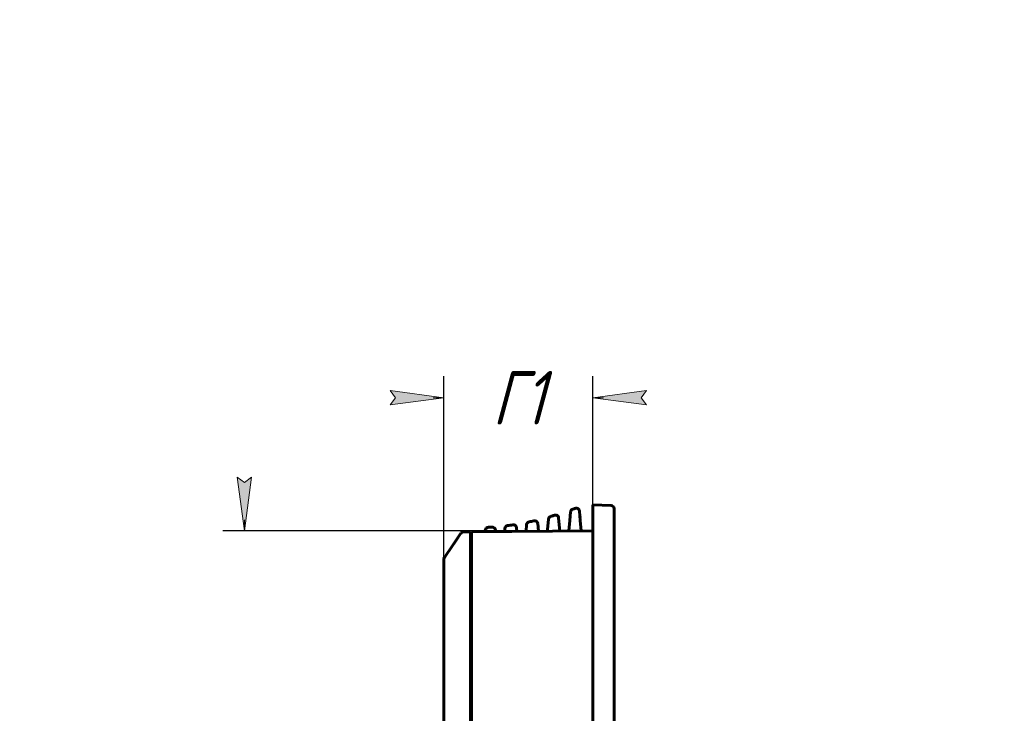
# Model space of a CAD drawing. Header units: millimetres. Extents: x 0 to 210, y 0 to 297.
# Tile 18 of 18: x 118 to 210, y 232 to 297. Entities that reach past the tile are written whole.
import ezdxf

# ---------------------------------------------------------------- set-up
doc = ezdxf.new("R2010")
doc.units = ezdxf.units.MM
doc.linetypes.add('K5LT_BASIC', pattern=[0])
doc.linetypes.add('K5LT_THIN', pattern=[0])
doc.layers.add('Системный слой', color=7, linetype='Continuous')
doc.styles.add('KDIMTEXTSTYLE', font='GOST_AU.SHX', dxfattribs={"width": 0.96, "oblique": 15, "height": 5})
doc.dimstyles.new('KDIMSTYLE (1.00)', dxfattribs={"dimtxt": 5, "dimasz": 1, "dimexe": 2, "dimexo": 0, "dimgap": 1, "dimtad": 1, "dimtxsty": 'KDIMTEXTSTYLE', "dimsah": 1, "dimcen": 0, "dimdle": 1, "dimadec": 0, "dimazin": 0, "dimtfac": 0.667, "dimtmove": 0, "dimatfit": 3, "dimfxl": 1, "dimtvp": 1, "dimtolj": 1, "dimtzin": 0, "dimarcsym": 0})

# ---------------------------------------------------------------- blocks, each defined once
blk = doc.blocks.new('U0')
at = {"layer": 'Системный слой', "color": 150, "linetype": 'K5LT_BASIC', "lineweight": 60, "true_color": 0x0080ff}
for p, q in [((169.791, 251.376), (169.743, 251.359)), ((169.879, 251.408), (169.862, 251.401)), ((169.94, 251.43), (169.879, 251.408)), ((169.958, 251.436), (169.94, 251.43)), ((169.962, 251.438), (169.958, 251.436)), ((169.964, 251.438), (169.962, 251.438)), ((169.965, 251.438), (169.964, 251.438)), ((169.964, 251.438), (169.964, 251.438)), ((169.964, 251.438), (169.964, 251.438)), ((169.966, 251.439), (169.965, 251.439)), ((169.965, 251.439), (169.965, 251.438)), ((170.07, 251.456), (169.966, 251.439)), ((169.966, 251.439), (169.966, 251.439)), ((169.966, 251.439), (169.966, 251.439)), ((169.966, 251.439), (169.966, 251.439)), ((169.966, 251.439), (169.966, 251.439)), ((169.966, 251.439), (169.966, 251.439))]:
    blk.add_line(p, q, dxfattribs=at)
blk = doc.blocks.new('U2')
at = {"layer": 'Системный слой', "color": 150, "linetype": 'K5LT_BASIC', "lineweight": 60, "true_color": 0x0080ff}
for p, q in [((170.378, 251.142), (170.389, 251.02)), ((170.405, 250.836), (170.427, 250.583))]:
    blk.add_line(p, q, dxfattribs=at)
blk = doc.blocks.new('U3')
at = {"layer": 'Системный слой', "color": 150, "linetype": 'K5LT_BASIC', "lineweight": 60, "true_color": 0x0080ff}
for p, q in [((160.217, 248.338), (160.213, 248.338)), ((160.219, 248.338), (160.217, 248.338)), ((160.22, 248.338), (160.219, 248.338)), ((160.221, 248.339), (160.22, 248.339)), ((160.22, 248.339), (160.22, 248.338)), ((160.22, 248.338), (160.22, 248.338)), ((160.223, 248.339), (160.221, 248.339)), ((160.221, 248.339), (160.221, 248.339)), ((160.221, 248.339), (160.221, 248.339)), ((160.254, 248.342), (160.223, 248.339)), ((160.287, 248.345), (160.254, 248.342)), ((160.313, 248.347), (160.287, 248.345))]:
    blk.add_line(p, q, dxfattribs=at)
blk = doc.blocks.new('U68')
at = {"layer": 'Системный слой', "color": 150, "linetype": 'K5LT_BASIC', "lineweight": 60, "true_color": 0x0080ff}
for p, q in [((157.713, 245.559), (157.713, 245.527)), ((157.713, 245.44), (157.713, 245.311)), ((157.713, 245.068), (157.713, 244.96))]:
    blk.add_line(p, q, dxfattribs=at)
blk = doc.blocks.new('U70')
at = {"layer": 'Системный слой', "color": 150, "linetype": 'K5LT_BASIC', "lineweight": 60, "true_color": 0x0080ff}
for p, q in [((157.713, 238.144), (157.713, 238.253)), ((157.713, 237.772), (157.713, 237.902)), ((157.713, 237.654), (157.713, 237.686))]:
    blk.add_line(p, q, dxfattribs=at)
blk = doc.blocks.new('KDIMARROW_01')
at = {"layer": 'Системный слой'}
blk.add_hatch(color=0, dxfattribs=at).paths.add_polyline_path([(-5, -0.658), (0, 0), (-5, 0.658), (-4.5, 0)])
at = {"layer": 'Системный слой', "color": 0, "linetype": 'K5LT_THIN', "lineweight": 18}
for p, q in [((-4.5, 0), (-5, 0.658)), ((-5, 0.658), (0, 0)), ((0, 0), (-5, -0.658)), ((-5, -0.658), (-4.5, 0)), ((0, 0), (-1, 0))]:
    blk.add_line(p, q, dxfattribs=at)

msp = doc.modelspace()

# ---------------------------------------------------------------- linework, layer by layer
at = {"layer": 'Системный слой', "color": 150, "linetype": 'K5LT_BASIC', "lineweight": 60, "true_color": 0x0080ff}
for p, q in [((171.613, 251.456), (171.613, 251.756)), ((173.321, 251.712), (171.613, 251.756)), ((169.545, 251.103), (169.474, 250.293)), ((170.07, 251.456), (170.07, 251.456)), ((170.07, 251.456), (170.07, 251.456)), ((170.453, 250.293), (170.372, 251.182)), ((171.613, 251.456), (171.613, 162.756)), ((173.613, 251.412), (173.613, 162.756)), ((165.441, 249.919), (165.387, 249.301)), ((166.539, 249.311), (166.477, 250.017)), ((167.487, 250.437), (167.403, 249.477)), ((168.511, 249.622), (168.431, 250.54)), ((169.474, 250.293), (169.39, 249.335)), ((170.536, 249.345), (170.453, 250.293)), ((158.372, 247.725), (159.316, 249.114)), ((159.316, 249.114), (158.835, 248.405)), ((159.559, 249.245), (160.213, 249.256)), ((160.213, 249.256), (160.213, 248.256)), ((171.613, 249.355), (160.313, 249.256)), ((160.313, 248.256), (160.313, 249.256)), ((161.631, 249.527), (161.481, 249.266)), ((162.542, 249.276), (162.529, 249.421)), ((163.41, 249.565), (163.386, 249.283)), ((164.54, 249.293), (164.51, 249.637)), ((167.403, 249.477), (167.389, 249.318)), ((168.537, 249.328), (168.511, 249.622)), ((158.835, 248.405), (157.962, 247.122)), ((160.213, 163.756), (160.213, 248.256)), ((160.313, 248.256), (160.313, 163.756)), ((157.962, 247.122), (157.8, 246.883)), ((157.964, 247.125), (157.972, 247.136)), ((157.964, 247.125), (157.964, 247.125)), ((160.213, 247.656), (160.313, 247.656)), ((157.713, 165.314), (157.713, 246.602)), ((160.313, 246.358), (160.213, 246.356)), ((160.313, 245.354), (160.213, 245.356)), ((160.213, 232.756), (160.313, 232.756))]:
    msp.add_line(p, q, dxfattribs=at)
for centre, radius, start, end in [((173.313, 251.412), 0.3, 0, 88.5), ((168.132, 250.513), 0.3, 4.99907, 106.76402), ((169.844, 251.076), 0.3, 109.58345, 175), ((170.066, 251.156), 0.3, 89.26364, 109.9244), ((170.066, 251.156), 0.3, 4.89315, 89.26364), ((163.709, 249.539), 0.3, 97.48644, 175.00005), ((164.211, 249.611), 0.3, 4.9991, 98.71025), ((165.74, 249.893), 0.3, 102.14954, 175.00001), ((166.178, 249.991), 0.3, 4.99977, 103.05854), ((167.786, 250.411), 0.3, 106.14745, 175.00205), ((159.564, 248.945), 0.3, 91, 145.7843), ((161.891, 249.377), 0.3, 92.61691, 150.00025), ((162.23, 249.395), 0.3, 4.99983, 93.57969), ((158.212, 246.956), 0.3, 145.74298, 145.7843), ((158.213, 246.602), 0.5, 145.7843, 180), ((158.013, 245.56), 0.3, 180, 180.41268), ((158.013, 245.56), 0.3, 180, 180.41268), ((158.013, 245.56), 0.3, 180, 180.41268), ((158.013, 237.653), 0.3, 179.7606, 180)]:
    msp.add_arc(centre, radius, start, end, dxfattribs=at)
for points in [[(168.047, 250.798), (167.932, 250.763), (167.818, 250.729), (167.703, 250.696)], [(169.964, 251.438), (169.89, 251.412), (169.817, 251.385), (169.743, 251.359)], [(164.166, 249.903), (164.001, 249.878), (163.836, 249.855), (163.671, 249.834)], [(166.111, 250.278), (165.967, 250.245), (165.823, 250.212), (165.678, 250.181)], [(162.211, 249.694), (162.1, 249.687), (161.989, 249.681), (161.877, 249.676)]]:
    msp.add_open_spline(points, degree=3, dxfattribs=at)
msp.add_open_spline([(170.07, 251.456), (170.08, 251.456), (170.09, 251.456), (170.114, 251.454), (170.129, 251.452), (170.158, 251.445), (170.173, 251.441), (170.201, 251.429), (170.215, 251.422), (170.239, 251.408), (170.25, 251.401), (170.26, 251.393)], degree=3, knots=[0.031766, 0.031766, 0.031766, 0.031766, 0.1006927, 0.1006927, 0.1992094, 0.1992094, 0.2960278, 0.2960278, 0.3916196, 0.3916196, 0.4708266, 0.4708266, 0.4708266, 0.4708266], dxfattribs=at)

# ---------------------------------------------------------------- block references
at = {"layer": 'Системный слой'}
for name in ['U0', 'U2', 'U3', 'U68', 'U70']:
    msp.add_blockref(name, (0, 0), dxfattribs=at)

# ---------------------------------------------------------------- dimensions: what is measured, and where the dimension line sits
at = {"layer": 'Системный слой', "color": 7}
msp.add_linear_dim(base=(157.713, 261.756), p1=(171.613, 251.456), p2=(157.713, 246.602), location=(164.663, 261.756), text='\\H5.0;\\W0.965;\\Q15;\\H5.0;\\W0.965;\\Q15;\\Q15;Г1', dimstyle='KDIMSTYLE (1.00)', override={"dimexo": 0, "dimblk1": 'KDIMARROW_01', "dimblk2": 'KDIMARROW_01', "dimse1": 0, "dimse2": 0, "dimclrt": 7, "dimtolj": 1}, dxfattribs=at).render()
msp.add_linear_dim(base=(139.113, 162.658), p1=(171.613, 249.355), p2=(171.613, 162.658), angle=90, location=(139.113, 206.006), text='\\H5.0;\\W0.965;\\Q15;\\H5.0;\\W0.965;\\Q15;\\Q15;В1', dimstyle='KDIMSTYLE (1.00)', override={"dimexo": 0, "dimblk1": 'KDIMARROW_01', "dimblk2": 'KDIMARROW_01', "dimse1": 0, "dimse2": 0, "dimclrt": 7, "dimtolj": 1}, dxfattribs=at).render()

doc.saveas('drawing.dxf')
